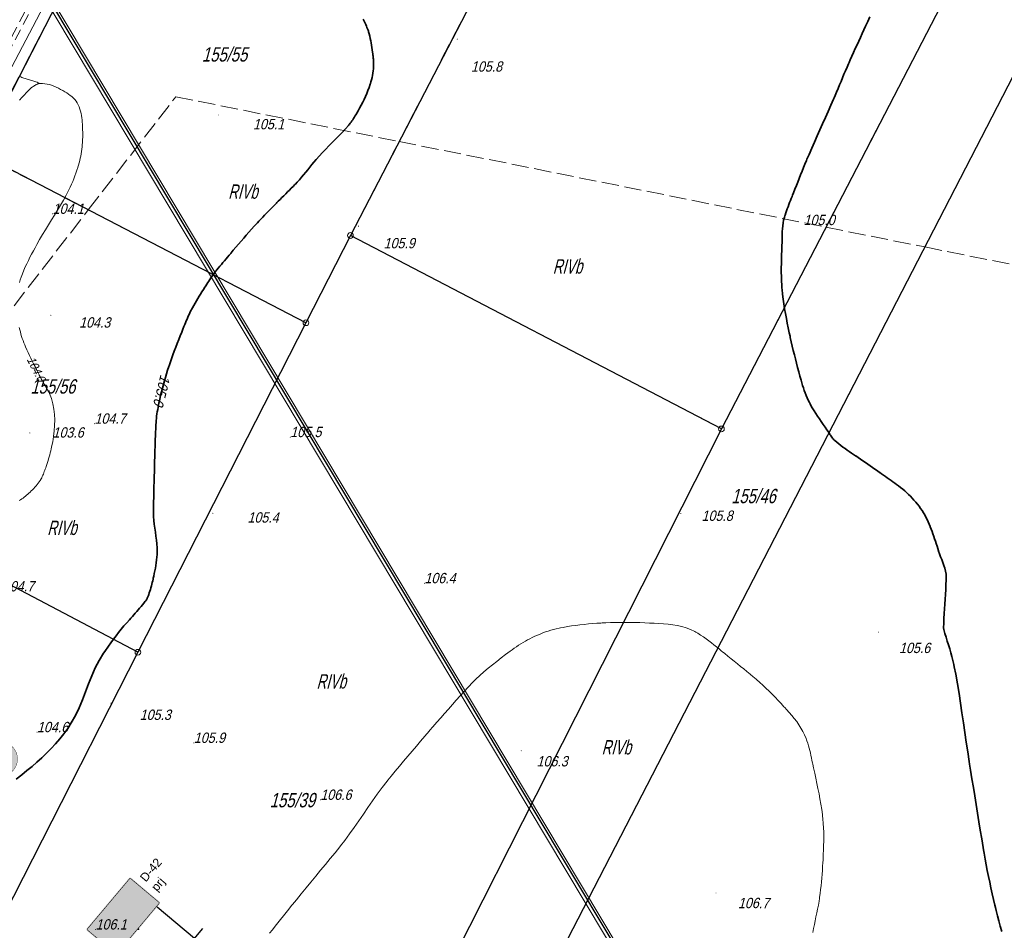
# Model space of a CAD drawing. Extents: x 6530721 to 6531385, y 5978377 to 5979143.
# Tile 137 of 146: x 6531111 to 6531196, y 5978636 to 5978715. Entities that reach past the tile are written whole.
import ezdxf
from ezdxf.enums import TextEntityAlignment as Align

# ---------------------------------------------------------------- set-up
doc = ezdxf.new("R2010")
doc.units = 0
for name, pattern in [('AB_rokocin 2014-08-13 AC2004$0$1.0_0.5', [1.5, 1, -0.5]), ('AB_rokocin 2014-08-13 AC2004$0$1.5_0.5', [2, 1.5, -0.5]), ('AB_rokocin 2014-08-13 AC2004$0$l217_500', [2, 1.5, -0.5]), ('AB_rokocin 2014-08-13 AC2004$0$l219_500', [0])]:
    doc.linetypes.add(name, pattern=pattern)
for name, color, linetype, lineweight in [('AB-wymiarowa', 7, 'Continuous', 30), ('AB_rokocin 2014-08-13 AC2004$0$!arkusz4', 7, 'Continuous', 18), ('AB_rokocin 2014-08-13 AC2004$0$202-Punkt graniczny stabilizowany trwale', 7, 'Continuous', 18), ('AB_rokocin 2014-08-13 AC2004$0$209-Opis konturu klasyfikacyjnego', 7, 'Continuous', 18), ('AB_rokocin 2014-08-13 AC2004$0$211-Nr działki', 7, 'Continuous', 18), ('AB_rokocin 2014-08-13 AC2004$0$217-Granica konturu klasyfikcyjnego', 7, 'Continuous', 18), ('AB_rokocin 2014-08-13 AC2004$0$219-Linia granicy', 7, 'Continuous', 18), ('AB_rokocin 2014-08-13 AC2004$0$811-Warstwica ciągła linia', 7, 'Continuous', 18), ('AB_rokocin 2014-08-13 AC2004$0$811-Warstwica ciągła linia-Atr2', 7, 'Continuous', 18), ('AB_rokocin 2014-08-13 AC2004$0$814-Warstwica pogrubiona linia', 7, 'Continuous', 18), ('AB_rokocin 2014-08-13 AC2004$0$814-Warstwica pogrubiona linia-Atr2', 7, 'Continuous', 18), ('AB_rokocin 2014-08-13 AC2004$0$jezdnia (powierzchnia)', 7, 'Continuous', 18), ('AB_rokocin 2014-08-13 AC2004$0$przewód elektroenergetyczny (linia)-SEPOD', 7, 'Continuous', 18), ('AB_rokocin 2014-08-13 AC2004$0$przewód kanalizacyjny - projektowany (linia)-SK', 7, 'Continuous', 18), ('AB_rokocin 2014-08-13 AC2004$0$punkt wysokościowy naturalny', 7, 'Continuous', 18), ('AB_rokocin 2014-08-13 AC2004$0$punkt wysokościowy naturalny-Atr2', 7, 'Continuous', 18)]:
    doc.layers.add(name, color=color, linetype=linetype, lineweight=lineweight)
for name, color, linetype in [('gaPionowe', 7, 'Continuous'), ('zzz.ga.oz_pion_def', 7, 'Continuous'), ('zzz.ga.oz_pion_wypelnienie', 7, 'Continuous'), ('zzz.gaVSDodTekst', 7, 'Continuous'), ('zzz.gaVSDomyslna', 7, 'Continuous'), ('zzz.gaVSNazwa', 7, 'Continuous'), ('zzz.gaVSStan', 7, 'Continuous'), ('zzz.gaVSWielkość', 7, 'Continuous')]:
    doc.layers.add(name, color=color, linetype=linetype)
doc.styles.add('AB_rokocin 2014-08-13 AC2004$0$Standard', font='txt')
doc.styles.add('GA4-ATR-TEXT', font='arial.ttf', dxfattribs={"width": 0.9})

# ---------------------------------------------------------------- blocks, each defined once
blk = doc.blocks.new('gaVScolumn3')
at = {"color": 0, "linetype": 'ByBlock', "lineweight": -2}
for p, q in [((-500, 0), (-500, 850)), ((500, 0), (500, 850)), ((-725, 0), (725, 0))]:
    blk.add_line(p, q, dxfattribs=at)
blk.add_point((0, 850), dxfattribs=at)
blk = doc.blocks.new('z.ga4.D-42_0')
at = {"layer": 'zzz.ga.oz_pion_def'}
blk.add_hatch(color=0, dxfattribs=at).paths.add_polyline_path([(600, 670, 0.414214), (570, 700), (-570, 700, 0.414214), (-600, 670), (-600, 30, 0.414214), (-570, 0), (570, 0, 0.414214), (600, 30)])
blk = doc.blocks.new('z.ga4.D-42_1')
at = {"layer": 'zzz.ga.oz_pion_def', "color": 0, "const_width": 10}
blk.add_lwpolyline([(585, 30, -0.414214), (570, 15), (-570, 15, -0.414214), (-585, 30), (-585, 670, -0.414214), (-570, 685), (570, 685, -0.414214), (585, 670)], format="xyb", close=True, dxfattribs=at)
blk = doc.blocks.new('z.ga4.D-42_2')
at = {"layer": 'zzz.ga.oz_pion_def'}
blk.add_hatch(color=0, dxfattribs=at).paths.add_polyline_path([(168, 128), (120, 176), (40, 176), (40, 192), (-40, 192), (-40, 176), (-120, 176), (-168, 128), (-168, 112), (-200, 112), (-200, 144), (-264, 400), (-328, 144), (-328, 112), (-360, 112), (-360, 160), (-440, 192), (-520, 160), (-520, 0), (520, 0), (520, 272), (456, 288), (392, 272), (392, 112), (360, 112), (360, 160), (280, 208), (200, 160), (200, 112), (168, 112)])
blk = doc.blocks.new('D-42-59125542975-vs')
at = {"layer": 'zzz.gaVSDomyslna', "color": 7, "lineweight": 0, "true_color": 0xffffff}
blk.add_blockref('z.ga4.D-42_0', (0, 0), dxfattribs=at)
at = {"layer": 'zzz.gaVSDomyslna', "color": 18, "lineweight": 0, "true_color": 0x000000}
for name, p in [('z.ga4.D-42_1', (0, 0)), ('z.ga4.D-42_2', (0, 80))]:
    blk.add_blockref(name, p, dxfattribs=at)
at = {"layer": 'zzz.gaVSDodTekst', "style": 'GA4-ATR-TEXT', "flags": 1}
blk.add_attdef('AddText', (0, 0), '', height=1, dxfattribs=at)
at = {"layer": 'zzz.gaVSDomyslna', "style": 'GA4-ATR-TEXT', "flags": 1}
for tag in ['Position', 'Height', 'Width', 'Route']:
    blk.add_attdef(tag, (0, 0), '', height=1, dxfattribs=at)
at = {"layer": 'zzz.gaVSNazwa', "style": 'GA4-ATR-TEXT'}
blk.add_attdef('Name', (700, 425), '', height=150, dxfattribs=at)
at = {"layer": 'zzz.gaVSStan', "style": 'GA4-ATR-TEXT'}
blk.add_attdef('State', (700, 170), '', height=150, dxfattribs=at)
at = {"layer": 'zzz.gaVSWielkość', "style": 'GA4-ATR-TEXT', "flags": 1}
blk.add_attdef('Size', (0, 0), '', height=1, dxfattribs=at)
blk = doc.blocks.new('z.ga4.C_wyp_0')
at = {"layer": 'zzz.ga.oz_pion_wypelnienie'}
blk.add_hatch(color=0, dxfattribs=at).paths.add_polyline_path([(-400, 400, 1), (400, 400, 1)])
blk = doc.blocks.new('z.ga4.C_wyp_1')
at = {"layer": 'zzz.ga.oz_pion_def', "color": 0, "const_width": 8}
blk.add_lwpolyline([(0, 796, 1), (0, 4, 1), (0, 796, 1.174739)], format="xyb", dxfattribs=at)
blk = doc.blocks.new('z.ga4.C-13_1')
at = {"layer": 'zzz.ga.oz_pion_def'}
h = blk.add_hatch(color=0, dxfattribs=at)
h.paths.add_polyline_path([(69, 120), (80, 120, 3.319279), (150, 245), (102, 324), (113, 360), (160, 360), (160, 400), (39, 400, 0.843718), (36, 381), (93, 362), (86, 340), (-139, 340), (-124, 391, -0.334944), (-113, 400), (-80, 400), (-80, 420), (-113, 420, 0.333495), (-143, 397), (-184, 257, 25.961481), (-164, 252), (-157, 278), (-6, 148, 1.108236)])
h.paths.add_polyline_path([(69, 140, 0.191903), (51, 164), (94, 299), (133, 235, 0.219028), (80, 140)], flags=16)
h.paths.add_polyline_path([(32, 170, 0.167013), (7, 163), (-151, 299), (-145, 320), (80, 320)], flags=16)
h.paths.add_polyline_path([(100, 120), (193, 120, 1.763174), (209, 150), (161, 228, -3.23686)], flags=16)
h.paths.add_polyline_path([(100, 140, -0.211684), (144, 218), (192, 140)], flags=16)
h.paths.add_polyline_path([(-189, 238), (-215, 149, 3.732051), (-196, 144), (-170, 232, -21.954451)], flags=16)
blk = doc.blocks.new('z.ga4.C-16_1')
at = {"layer": 'zzz.ga.oz_pion_def'}
h = blk.add_hatch(color=0, dxfattribs=at)
h.paths.add_polyline_path([(-101, 518, 1), (-34, 518, 1)])
h.paths.add_polyline_path([(174, 298, 1), (231, 298, 1)], flags=17)
h.paths.add_polyline_path([(-25, 384), (68, 243), (77, 250), (118, 226), (149, 236), (122, 130), (133, 128), (103, 7), (130, 4), (169, 120), (219, 32), (233, 30), (246, 59), (233, 61), (203, 138), (219, 203), (248, 147), (271, 155), (217, 263), (169, 271), (120, 249), (86, 268), (-10, 438), (-56, 475), (-87, 477), (-158, 446), (-180, 360), (-196, 228), (-180, 227), (-155, 326), (-161, 237), (-155, 237), (-176, 0), (-137, 0), (-98, 223), (-42, 34), (-6, 34), (11, 72), (-9, 81), (-42, 287)])
blk = doc.blocks.new('C-13_16-59125812589-vs')
at = {"layer": 'zzz.gaVSDomyslna', "color": 7, "true_color": 0xffffff, "const_width": 24}
blk.add_lwpolyline([(-297, 297), (297, 297)], dxfattribs=at)
at = {"layer": 'zzz.gaVSDomyslna', "color": 180, "lineweight": 0, "xscale": 0.75, "yscale": 0.75}
blk.add_blockref('z.ga4.C_wyp_0', (0, 0), dxfattribs=at)
at = {"layer": 'zzz.gaVSDomyslna', "color": 7, "lineweight": 0, "true_color": 0xffffff}
for name, p, xscale, yscale in [('z.ga4.C_wyp_1', (0, 0), 0.75, 0.75), ('z.ga4.C-16_1', (0, 330), 0.4349999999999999, 0.4349999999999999), ('z.ga4.C-13_1', (0, 69), 0.45, 0.45)]:
    blk.add_blockref(name, p, dxfattribs=dict(at, xscale=xscale, yscale=yscale))
at = {"layer": 'zzz.gaVSDodTekst', "style": 'GA4-ATR-TEXT', "flags": 1}
blk.add_attdef('AddText', (0, 0), '', height=1, dxfattribs=at)
at = {"layer": 'zzz.gaVSDomyslna', "style": 'GA4-ATR-TEXT', "flags": 1}
for tag in ['Position', 'Height', 'Width', 'Route']:
    blk.add_attdef(tag, (0, 0), '', height=1, dxfattribs=at)
at = {"layer": 'zzz.gaVSNazwa', "style": 'GA4-ATR-TEXT'}
blk.add_attdef('Name', (400, 375), '', height=150, dxfattribs=at)
at = {"layer": 'zzz.gaVSStan', "style": 'GA4-ATR-TEXT'}
blk.add_attdef('State', (400, 120), '', height=150, dxfattribs=at)
at = {"layer": 'zzz.gaVSWielkość', "style": 'GA4-ATR-TEXT', "flags": 1}
blk.add_attdef('Size', (0, 0), '', height=1, dxfattribs=at)
blk = doc.blocks.new('AB_rokocin 2014-08-13 AC2004$0$PW01')
at = {"linetype": 'Continuous', "lineweight": 13}
h = blk.add_hatch(color=0, dxfattribs=at)
edge = h.paths.add_edge_path()
edge.add_arc((0, 0), 0.045, 0, 360)
blk = doc.blocks.new('AB_rokocin 2014-08-13 AC2004$0$202')
at = {"color": 0, "linetype": 'Continuous', "lineweight": 0}
blk.add_circle((0, 0), 0.25, dxfattribs=at)
blk = doc.blocks.new('AB_rokocin 2014-08-13 AC2004')
at = {"layer": 'AB_rokocin 2014-08-13 AC2004$0$!arkusz4', "color": 7, "linetype": 'Continuous', "lineweight": 0}
blk.add_lwpolyline([(6531015.946, 5978502.881), (6530759.65, 5978931.7), (6530925.765, 5979030.983), (6531182.061, 5978602.165)], close=True, dxfattribs=at)
blk.add_lwpolyline([(6530759.65, 5978931.7), (6530925.765, 5979030.983), (6531182.061, 5978602.165), (6531016.032, 5978503.224), (6530759.65, 5978931.7)], dxfattribs=at)
blk.add_lwpolyline([(6530759.65, 5978931.7), (6530925.765, 5979030.983), (6531182.061, 5978602.165), (6531016.032, 5978503.224), (6530759.65, 5978931.7)], dxfattribs=at)
at = {"layer": 'AB_rokocin 2014-08-13 AC2004$0$!arkusz4', "color": 7, "linetype": 'Continuous', "lineweight": 30}
blk.add_lwpolyline([(6531016.032, 5978503.224), (6530759.993, 5978931.613), (6530925.679, 5979030.64), (6531181.745, 5978602.254)], close=True, dxfattribs=at)
at = {"layer": 'AB_rokocin 2014-08-13 AC2004$0$!arkusz4', "color": 7, "linetype": 'Continuous', "lineweight": 18}
blk.add_lwpolyline([(6531016.118, 5978503.567), (6530760.336, 5978931.527), (6530925.593, 5979030.297), (6531181.375, 5978602.338)], close=True, dxfattribs=at)
at = {"layer": 'AB_rokocin 2014-08-13 AC2004$0$217-Granica konturu klasyfikcyjnego', "color": 3, "linetype": 'AB_rokocin 2014-08-13 AC2004$0$l217_500', "lineweight": 18, "flags": 128}
for points in [[(6531180.9, 5978697), (6531209.115, 5978751.44)], [(6531189.5, 5978695.28), (6531211.37, 5978737.67)], [(6531107.21, 5978703.41), (6531121.94, 5978732.05)], [(6531107.21, 5978703.41), (6531121.94, 5978732.05)], [(6531143.74, 5978704.46), (6531150.39, 5978717.3)], [(6531116.69, 5978698.51), (6531124.31, 5978708.36)], [(6531124.31, 5978708.36), (6531143.74, 5978704.46)], [(6531139.51, 5978696.28), (6531143.74, 5978704.46)], [(6531143.74, 5978704.46), (6531180.9, 5978697)], [(6531107.21, 5978703.41), (6531116.69, 5978698.51)], [(6531096.78, 5978672.76), (6531116.69, 5978698.51)], [(6531116.69, 5978698.51), (6531135.64, 5978688.68)], [(6531171.8, 5978679.44), (6531180.9, 5978697)], [(6531180.9, 5978697), (6531189.5, 5978695.28)], [(6531135.64, 5978688.68), (6531139.51, 5978696.28)], [(6531135.64, 5978688.68), (6531139.51, 5978696.28)], [(6531139.51, 5978696.28), (6531171.8, 5978679.44)], [(6531139.51, 5978696.28), (6531171.8, 5978679.44)], [(6531138.54, 5978596.5), (6531189.5, 5978695.28)], [(6531189.5, 5978695.28), (6531216.26, 5978689.9)], [(6531121.01, 5978659.99), (6531135.64, 5978688.68)], [(6531121.01, 5978659.99), (6531135.64, 5978688.68)], [(6531132.55, 5978601.89), (6531171.8, 5978679.44)], [(6531132.55, 5978601.89), (6531171.8, 5978679.44)], [(6531096.78, 5978672.76), (6531121.01, 5978659.99)], [(6531104.33, 5978627.25), (6531121.01, 5978659.99)], [(6531104.33, 5978627.25), (6531121.01, 5978659.99)]]:
    blk.add_lwpolyline(points, dxfattribs=at)
at = {"layer": 'AB_rokocin 2014-08-13 AC2004$0$219-Linia granicy', "color": 92, "linetype": 'AB_rokocin 2014-08-13 AC2004$0$l219_500', "lineweight": 30, "flags": 128}
for points in [[(6531209.115, 5978751.44), (6531171.8, 5978679.44)], [(6531214.758, 5978744.236), (6531138.54, 5978596.5)], [(6531121.94, 5978732.05), (6531107.21, 5978703.41)], [(6531121.94, 5978732.05), (6531107.21, 5978703.41)], [(6531150.39, 5978717.3), (6531139.51, 5978696.28)], [(6531135.64, 5978688.68), (6531107.21, 5978703.41)], [(6531139.51, 5978696.28), (6531135.64, 5978688.68)], [(6531139.51, 5978696.28), (6531135.64, 5978688.68)], [(6531171.8, 5978679.44), (6531139.51, 5978696.28)], [(6531171.8, 5978679.44), (6531139.51, 5978696.28)], [(6531135.64, 5978688.68), (6531121.01, 5978659.99)], [(6531135.64, 5978688.68), (6531121.01, 5978659.99)], [(6531171.8, 5978679.44), (6531132.55, 5978601.89)], [(6531171.8, 5978679.44), (6531132.55, 5978601.89)], [(6531121.01, 5978659.99), (6531092.58, 5978674.97)], [(6531121.01, 5978659.99), (6531104.33, 5978627.25)], [(6531121.01, 5978659.99), (6531104.33, 5978627.25)]]:
    blk.add_lwpolyline(points, dxfattribs=at)
at = {"layer": 'AB_rokocin 2014-08-13 AC2004$0$811-Warstwica ciągła linia', "color": 32, "linetype": 'Continuous', "lineweight": 13, "flags": 128}
for points in [[(6531112.52, 5978709.52), (6531112.425, 5978709.551), (6531112.33, 5978709.582), (6531112.235, 5978709.613), (6531112.14, 5978709.644), (6531112.045, 5978709.675), (6531111.95, 5978709.706), (6531111.855, 5978709.737), (6531111.76, 5978709.768), (6531111.665, 5978709.799), (6531111.57, 5978709.83), (6531111.475, 5978709.861), (6531111.38, 5978709.892), (6531111.285, 5978709.923), (6531111.19, 5978709.954), (6531111.095, 5978709.985), (6531111, 5978710.016), (6531110.905, 5978710.047), (6531110.81, 5978710.078), (6531110.715, 5978710.109)], [(6531110.691, 5978673.197), (6531110.804, 5978673.266), (6531110.913, 5978673.339), (6531111.02, 5978673.416), (6531111.124, 5978673.496), (6531111.226, 5978673.579), (6531111.327, 5978673.665), (6531111.427, 5978673.753), (6531111.526, 5978673.843), (6531111.62, 5978673.93), (6531111.624, 5978673.934), (6531111.735, 5978674.039), (6531111.844, 5978674.144), (6531111.95, 5978674.251), (6531112.053, 5978674.36), (6531112.153, 5978674.472), (6531112.249, 5978674.586), (6531112.34, 5978674.704), (6531112.426, 5978674.826), (6531112.507, 5978674.953), (6531112.58, 5978675.08), (6531112.583, 5978675.085), (6531112.637, 5978675.19), (6531112.688, 5978675.296), (6531112.736, 5978675.402), (6531112.782, 5978675.509), (6531112.825, 5978675.617), (6531112.866, 5978675.725), (6531112.906, 5978675.834), (6531112.945, 5978675.944), (6531112.984, 5978676.054), (6531113.02, 5978676.16), (6531113.022, 5978676.165), (6531113.079, 5978676.334), (6531113.134, 5978676.503), (6531113.187, 5978676.673), (6531113.238, 5978676.842), (6531113.288, 5978677.012), (6531113.335, 5978677.182), (6531113.379, 5978677.353), (6531113.422, 5978677.523), (6531113.463, 5978677.694), (6531113.5, 5978677.86), (6531113.501, 5978677.866), (6531113.593, 5978678.323), (6531113.67, 5978678.79), (6531113.729, 5978679.263), (6531113.765, 5978679.74), (6531113.775, 5978680.218), (6531113.756, 5978680.693), (6531113.703, 5978681.163), (6531113.613, 5978681.626), (6531113.482, 5978682.077), (6531113.31, 5978682.51), (6531113.308, 5978682.515), (6531113.226, 5978682.684), (6531113.141, 5978682.849), (6531113.052, 5978683.012), (6531112.96, 5978683.173), (6531112.867, 5978683.332), (6531112.774, 5978683.491), (6531112.681, 5978683.65), (6531112.59, 5978683.81), (6531112.502, 5978683.971), (6531112.42, 5978684.13), (6531112.417, 5978684.135), (6531112.297, 5978684.377), (6531112.176, 5978684.619), (6531112.055, 5978684.861), (6531111.935, 5978685.103), (6531111.816, 5978685.346), (6531111.698, 5978685.59), (6531111.581, 5978685.834), (6531111.465, 5978686.08), (6531111.35, 5978686.327), (6531111.24, 5978686.57), (6531111.238, 5978686.575), (6531111.159, 5978686.757), (6531111.085, 5978686.94), (6531111.016, 5978687.124), (6531110.952, 5978687.31), (6531110.892, 5978687.497), (6531110.836, 5978687.686), (6531110.784, 5978687.876), (6531110.736, 5978688.068), (6531110.691, 5978688.261)], [(6531110.714, 5978692.18), (6531110.776, 5978692.413), (6531110.85, 5978692.64), (6531110.852, 5978692.646), (6531110.965, 5978692.95), (6531111.085, 5978693.247), (6531111.21, 5978693.537), (6531111.341, 5978693.823), (6531111.478, 5978694.105), (6531111.618, 5978694.383), (6531111.762, 5978694.66), (6531111.91, 5978694.935), (6531112.06, 5978695.209), (6531112.21, 5978695.48), (6531112.213, 5978695.485), (6531112.461, 5978695.922), (6531112.716, 5978696.354), (6531112.975, 5978696.783), (6531113.237, 5978697.209), (6531113.5, 5978697.635), (6531113.763, 5978698.061), (6531114.023, 5978698.489), (6531114.279, 5978698.919), (6531114.53, 5978699.354), (6531114.77, 5978699.79), (6531114.773, 5978699.795), (6531114.895, 5978700.028), (6531115.013, 5978700.263), (6531115.126, 5978700.499), (6531115.234, 5978700.738), (6531115.338, 5978700.978), (6531115.437, 5978701.22), (6531115.532, 5978701.465), (6531115.623, 5978701.713), (6531115.709, 5978701.963), (6531115.79, 5978702.21), (6531115.792, 5978702.215), (6531115.85, 5978702.41), (6531115.903, 5978702.605), (6531115.951, 5978702.801), (6531115.994, 5978702.997), (6531116.032, 5978703.194), (6531116.067, 5978703.391), (6531116.097, 5978703.589), (6531116.125, 5978703.787), (6531116.149, 5978703.986), (6531116.17, 5978704.18), (6531116.171, 5978704.186), (6531116.185, 5978704.343), (6531116.195, 5978704.501), (6531116.202, 5978704.659), (6531116.206, 5978704.817), (6531116.208, 5978704.975), (6531116.207, 5978705.133), (6531116.205, 5978705.292), (6531116.201, 5978705.45), (6531116.196, 5978705.608), (6531116.19, 5978705.76), (6531116.19, 5978705.766), (6531116.181, 5978705.958), (6531116.17, 5978706.149), (6531116.154, 5978706.339), (6531116.132, 5978706.529), (6531116.104, 5978706.718), (6531116.067, 5978706.907), (6531116.022, 5978707.095), (6531115.966, 5978707.282), (6531115.898, 5978707.469), (6531115.82, 5978707.65), (6531115.817, 5978707.655), (6531115.729, 5978707.823), (6531115.629, 5978707.976), (6531115.517, 5978708.117), (6531115.395, 5978708.247), (6531115.264, 5978708.368), (6531115.123, 5978708.481), (6531114.974, 5978708.588), (6531114.818, 5978708.692), (6531114.654, 5978708.793), (6531114.49, 5978708.89), (6531114.485, 5978708.893), (6531114.288, 5978709.003), (6531114.092, 5978709.105), (6531113.895, 5978709.198), (6531113.699, 5978709.281), (6531113.502, 5978709.352), (6531113.305, 5978709.412), (6531113.108, 5978709.46), (6531112.91, 5978709.494), (6531112.713, 5978709.515), (6531112.52, 5978709.52), (6531112.515, 5978709.52), (6531112.48, 5978709.518), (6531112.445, 5978709.515), (6531112.41, 5978709.509), (6531112.374, 5978709.501), (6531112.339, 5978709.492), (6531112.304, 5978709.48), (6531112.269, 5978709.467), (6531112.234, 5978709.452), (6531112.199, 5978709.435), (6531112.17, 5978709.42), (6531112.165, 5978709.417), (6531112.09, 5978709.375), (6531112.018, 5978709.332), (6531111.949, 5978709.288), (6531111.882, 5978709.244), (6531111.818, 5978709.197), (6531111.755, 5978709.149), (6531111.694, 5978709.1), (6531111.634, 5978709.048), (6531111.575, 5978708.993), (6531111.52, 5978708.94), (6531111.516, 5978708.936), (6531111.304, 5978708.722), (6531111.099, 5978708.507), (6531110.9, 5978708.289), (6531110.706, 5978708.069)], [(6531179.754, 5978635.6), (6531179.818, 5978635.94), (6531179.886, 5978636.279), (6531179.957, 5978636.618), (6531180.029, 5978636.956), (6531180.1, 5978637.295), (6531180.17, 5978637.634), (6531180.235, 5978637.974), (6531180.294, 5978638.315), (6531180.33, 5978638.55), (6531180.346, 5978638.658), (6531180.391, 5978638.992), (6531180.431, 5978639.327), (6531180.468, 5978639.661), (6531180.502, 5978639.996), (6531180.532, 5978640.331), (6531180.559, 5978640.667), (6531180.584, 5978641.002), (6531180.606, 5978641.338), (6531180.627, 5978641.673), (6531180.64, 5978641.9), (6531180.646, 5978642.009), (6531180.666, 5978642.393), (6531180.682, 5978642.779), (6531180.695, 5978643.164), (6531180.703, 5978643.549), (6531180.704, 5978643.935), (6531180.699, 5978644.321), (6531180.685, 5978644.706), (6531180.663, 5978645.091), (6531180.63, 5978645.475), (6531180.6, 5978645.75), (6531180.587, 5978645.859), (6531180.525, 5978646.314), (6531180.454, 5978646.768), (6531180.377, 5978647.22), (6531180.293, 5978647.67), (6531180.204, 5978648.12), (6531180.111, 5978648.57), (6531180.016, 5978649.019), (6531179.92, 5978649.468), (6531179.823, 5978649.917), (6531179.75, 5978650.26), (6531179.727, 5978650.367), (6531179.682, 5978650.581), (6531179.636, 5978650.795), (6531179.59, 5978651.008), (6531179.541, 5978651.221), (6531179.49, 5978651.433), (6531179.435, 5978651.644), (6531179.377, 5978651.855), (6531179.314, 5978652.065), (6531179.246, 5978652.275), (6531179.21, 5978652.38), (6531179.172, 5978652.484), (6531179.042, 5978652.797), (6531178.892, 5978653.099), (6531178.725, 5978653.392), (6531178.544, 5978653.677), (6531178.349, 5978653.954), (6531178.143, 5978654.224), (6531177.927, 5978654.487), (6531177.704, 5978654.746), (6531177.476, 5978655), (6531177.32, 5978655.17), (6531177.245, 5978655.251), (6531176.987, 5978655.527), (6531176.729, 5978655.8), (6531176.469, 5978656.07), (6531176.208, 5978656.337), (6531175.944, 5978656.601), (6531175.677, 5978656.861), (6531175.406, 5978657.117), (6531175.131, 5978657.369), (6531174.851, 5978657.617), (6531174.65, 5978657.79), (6531174.566, 5978657.861), (6531174.294, 5978658.089), (6531174.021, 5978658.315), (6531173.748, 5978658.541), (6531173.473, 5978658.765), (6531173.198, 5978658.988), (6531172.922, 5978659.211), (6531172.646, 5978659.433), (6531172.369, 5978659.655), (6531172.092, 5978659.876), (6531171.9, 5978660.03), (6531171.815, 5978660.098), (6531171.592, 5978660.278), (6531171.37, 5978660.458), (6531171.148, 5978660.636), (6531170.926, 5978660.812), (6531170.7, 5978660.986), (6531170.47, 5978661.156), (6531170.235, 5978661.323), (6531169.992, 5978661.486), (6531169.741, 5978661.644), (6531169.58, 5978661.74), (6531169.48, 5978661.796), (6531169.109, 5978661.977), (6531168.73, 5978662.123), (6531168.344, 5978662.238), (6531167.952, 5978662.326), (6531167.556, 5978662.391), (6531167.157, 5978662.439), (6531166.755, 5978662.473), (6531166.353, 5978662.497), (6531165.951, 5978662.517), (6531165.66, 5978662.53), (6531165.551, 5978662.535), (6531165.127, 5978662.553), (6531164.703, 5978662.568), (6531164.279, 5978662.58), (6531163.854, 5978662.587), (6531163.43, 5978662.591), (6531163.006, 5978662.59), (6531162.582, 5978662.584), (6531162.158, 5978662.573), (6531161.734, 5978662.556), (6531161.42, 5978662.54), (6531161.311, 5978662.534), (6531160.946, 5978662.51), (6531160.581, 5978662.483), (6531160.216, 5978662.452), (6531159.852, 5978662.416), (6531159.488, 5978662.375), (6531159.124, 5978662.33), (6531158.761, 5978662.278), (6531158.398, 5978662.221), (6531158.035, 5978662.158), (6531157.78, 5978662.11), (6531157.672, 5978662.088), (6531157.43, 5978662.034), (6531157.191, 5978661.974), (6531156.953, 5978661.907), (6531156.718, 5978661.835), (6531156.485, 5978661.756), (6531156.253, 5978661.67), (6531156.023, 5978661.579), (6531155.794, 5978661.483), (6531155.567, 5978661.38), (6531155.44, 5978661.32), (6531155.34, 5978661.272), (6531155.135, 5978661.168), (6531154.932, 5978661.061), (6531154.733, 5978660.951), (6531154.536, 5978660.837), (6531154.342, 5978660.72), (6531154.15, 5978660.599), (6531153.96, 5978660.474), (6531153.773, 5978660.344), (6531153.586, 5978660.211), (6531153.49, 5978660.14), (6531153.402, 5978660.074), (6531153.014, 5978659.784), (6531152.629, 5978659.492), (6531152.247, 5978659.198), (6531151.87, 5978658.899), (6531151.498, 5978658.595), (6531151.133, 5978658.284), (6531150.775, 5978657.966), (6531150.426, 5978657.638), (6531150.086, 5978657.3), (6531149.83, 5978657.03), (6531149.756, 5978656.95), (6531149.409, 5978656.572), (6531149.064, 5978656.192), (6531148.721, 5978655.812), (6531148.379, 5978655.43), (6531148.04, 5978655.048), (6531147.701, 5978654.664), (6531147.364, 5978654.279), (6531147.028, 5978653.893), (6531146.693, 5978653.506), (6531146.43, 5978653.2), (6531146.359, 5978653.117), (6531145.988, 5978652.685), (6531145.616, 5978652.254), (6531145.246, 5978651.822), (6531144.876, 5978651.389), (6531144.507, 5978650.956), (6531144.14, 5978650.521), (6531143.774, 5978650.085), (6531143.411, 5978649.647), (6531143.05, 5978649.207), (6531142.76, 5978648.85), (6531142.692, 5978648.765), (6531142.261, 5978648.209), (6531141.844, 5978647.642), (6531141.438, 5978647.067), (6531141.038, 5978646.488), (6531140.642, 5978645.905), (6531140.245, 5978645.324), (6531139.845, 5978644.745), (6531139.436, 5978644.172), (6531139.016, 5978643.608), (6531138.65, 5978643.14), (6531138.582, 5978643.055), (6531138.166, 5978642.541), (6531137.748, 5978642.028), (6531137.328, 5978641.516), (6531136.908, 5978641.005), (6531136.487, 5978640.495), (6531136.066, 5978639.984), (6531135.645, 5978639.474), (6531135.226, 5978638.962), (6531134.808, 5978638.449), (6531134.46, 5978638.02), (6531134.391, 5978637.935), (6531134.151, 5978637.636), (6531133.911, 5978637.337), (6531133.671, 5978637.038), (6531133.432, 5978636.738), (6531133.193, 5978636.439), (6531132.954, 5978636.138), (6531132.716, 5978635.838), (6531132.478, 5978635.537)]]:
    blk.add_lwpolyline(points, dxfattribs=at)
at = {"layer": 'AB_rokocin 2014-08-13 AC2004$0$814-Warstwica pogrubiona linia', "color": 32, "linetype": 'Continuous', "lineweight": 35, "flags": 128}
for points in [[(6531184.724, 5978715.31), (6531184.538, 5978714.909), (6531184.4, 5978714.61), (6531184.353, 5978714.508), (6531184.203, 5978714.182), (6531184.053, 5978713.855), (6531183.903, 5978713.529), (6531183.753, 5978713.202), (6531183.603, 5978712.876), (6531183.454, 5978712.549), (6531183.305, 5978712.222), (6531183.157, 5978711.894), (6531183.011, 5978711.566), (6531182.91, 5978711.34), (6531182.865, 5978711.238), (6531182.731, 5978710.93), (6531182.598, 5978710.622), (6531182.467, 5978710.313), (6531182.338, 5978710.003), (6531182.208, 5978709.693), (6531182.079, 5978709.384), (6531181.95, 5978709.074), (6531181.819, 5978708.765), (6531181.688, 5978708.456), (6531181.6, 5978708.25), (6531181.556, 5978708.147), (6531181.322, 5978707.612), (6531181.086, 5978707.078), (6531180.848, 5978706.545), (6531180.609, 5978706.013), (6531180.369, 5978705.48), (6531180.13, 5978704.948), (6531179.893, 5978704.414), (6531179.658, 5978703.88), (6531179.425, 5978703.344), (6531179.24, 5978702.91), (6531179.197, 5978702.807), (6531179.067, 5978702.496), (6531178.94, 5978702.184), (6531178.814, 5978701.871), (6531178.689, 5978701.558), (6531178.565, 5978701.245), (6531178.442, 5978700.931), (6531178.319, 5978700.617), (6531178.196, 5978700.303), (6531178.073, 5978699.99), (6531177.99, 5978699.78), (6531177.949, 5978699.676), (6531177.878, 5978699.498), (6531177.806, 5978699.32), (6531177.736, 5978699.143), (6531177.666, 5978698.965), (6531177.597, 5978698.786), (6531177.529, 5978698.606), (6531177.462, 5978698.426), (6531177.398, 5978698.243), (6531177.335, 5978698.058), (6531177.31, 5978697.98), (6531177.277, 5978697.871), (6531177.214, 5978697.623), (6531177.168, 5978697.374), (6531177.134, 5978697.122), (6531177.111, 5978696.87), (6531177.097, 5978696.617), (6531177.089, 5978696.363), (6531177.084, 5978696.109), (6531177.08, 5978695.855), (6531177.074, 5978695.601), (6531177.07, 5978695.46), (6531177.066, 5978695.348), (6531177.051, 5978694.971), (6531177.037, 5978694.594), (6531177.025, 5978694.217), (6531177.015, 5978693.839), (6531177.009, 5978693.462), (6531177.008, 5978693.085), (6531177.014, 5978692.708), (6531177.027, 5978692.331), (6531177.049, 5978691.955), (6531177.07, 5978691.69), (6531177.08, 5978691.579), (6531177.125, 5978691.157), (6531177.177, 5978690.737), (6531177.236, 5978690.317), (6531177.302, 5978689.899), (6531177.374, 5978689.482), (6531177.45, 5978689.065), (6531177.531, 5978688.648), (6531177.616, 5978688.232), (6531177.704, 5978687.816), (6531177.77, 5978687.51), (6531177.794, 5978687.4), (6531177.878, 5978687.024), (6531177.965, 5978686.649), (6531178.054, 5978686.275), (6531178.145, 5978685.901), (6531178.239, 5978685.529), (6531178.335, 5978685.157), (6531178.433, 5978684.786), (6531178.533, 5978684.414), (6531178.636, 5978684.043), (6531178.71, 5978683.78), (6531178.741, 5978683.672), (6531178.804, 5978683.45), (6531178.87, 5978683.229), (6531178.938, 5978683.008), (6531179.009, 5978682.789), (6531179.086, 5978682.572), (6531179.167, 5978682.356), (6531179.255, 5978682.143), (6531179.35, 5978681.933), (6531179.453, 5978681.725), (6531179.51, 5978681.62), (6531179.565, 5978681.521), (6531179.71, 5978681.272), (6531179.859, 5978681.026), (6531180.013, 5978680.784), (6531180.17, 5978680.544), (6531180.329, 5978680.307), (6531180.491, 5978680.071), (6531180.653, 5978679.836), (6531180.817, 5978679.6), (6531180.98, 5978679.364), (6531181.08, 5978679.22), (6531181.142, 5978679.127), (6531181.195, 5978679.045), (6531181.247, 5978678.963), (6531181.299, 5978678.881), (6531181.352, 5978678.801), (6531181.407, 5978678.721), (6531181.465, 5978678.644), (6531181.526, 5978678.569), (6531181.591, 5978678.497), (6531181.65, 5978678.44), (6531181.661, 5978678.43), (6531181.833, 5978678.277), (6531182.009, 5978678.131), (6531182.188, 5978677.991), (6531182.371, 5978677.855), (6531182.555, 5978677.723), (6531182.742, 5978677.593), (6531182.929, 5978677.465), (6531183.117, 5978677.338), (6531183.305, 5978677.21), (6531183.48, 5978677.09), (6531183.493, 5978677.081), (6531183.701, 5978676.936), (6531183.91, 5978676.791), (6531184.119, 5978676.646), (6531184.329, 5978676.501), (6531184.538, 5978676.357), (6531184.747, 5978676.212), (6531184.956, 5978676.067), (6531185.165, 5978675.922), (6531185.374, 5978675.777), (6531185.57, 5978675.64), (6531185.582, 5978675.631), (6531185.746, 5978675.517), (6531185.91, 5978675.402), (6531186.073, 5978675.286), (6531186.237, 5978675.171), (6531186.4, 5978675.055), (6531186.562, 5978674.938), (6531186.725, 5978674.822), (6531186.887, 5978674.705), (6531187.05, 5978674.588), (6531187.2, 5978674.48), (6531187.212, 5978674.471), (6531187.395, 5978674.334), (6531187.574, 5978674.193), (6531187.748, 5978674.047), (6531187.918, 5978673.896), (6531188.084, 5978673.74), (6531188.247, 5978673.579), (6531188.405, 5978673.413), (6531188.56, 5978673.243), (6531188.712, 5978673.068), (6531188.85, 5978672.9), (6531188.86, 5978672.888), (6531189.001, 5978672.706), (6531189.135, 5978672.521), (6531189.262, 5978672.333), (6531189.382, 5978672.141), (6531189.496, 5978671.947), (6531189.603, 5978671.749), (6531189.705, 5978671.548), (6531189.801, 5978671.343), (6531189.891, 5978671.136), (6531189.97, 5978670.94), (6531189.976, 5978670.926), (6531190.056, 5978670.716), (6531190.134, 5978670.505), (6531190.211, 5978670.294), (6531190.285, 5978670.083), (6531190.358, 5978669.872), (6531190.429, 5978669.66), (6531190.499, 5978669.448), (6531190.568, 5978669.234), (6531190.637, 5978669.02), (6531190.7, 5978668.82), (6531190.705, 5978668.805), (6531190.789, 5978668.555), (6531190.881, 5978668.306), (6531190.975, 5978668.057), (6531191.069, 5978667.808), (6531191.157, 5978667.558), (6531191.236, 5978667.307), (6531191.3, 5978667.054), (6531191.347, 5978666.8), (6531191.371, 5978666.544), (6531191.37, 5978666.3), (6531191.369, 5978666.285), (6531191.345, 5978665.866), (6531191.32, 5978665.447), (6531191.295, 5978665.028), (6531191.27, 5978664.609), (6531191.245, 5978664.19), (6531191.22, 5978663.771), (6531191.195, 5978663.352), (6531191.169, 5978662.933), (6531191.144, 5978662.514), (6531191.12, 5978662.11)], [(6531140.607, 5978715.107), (6531140.667, 5978714.989), (6531140.727, 5978714.871), (6531140.785, 5978714.753), (6531140.843, 5978714.635), (6531140.898, 5978714.515), (6531140.951, 5978714.395), (6531141.001, 5978714.272), (6531141.047, 5978714.148), (6531141.07, 5978714.08), (6531141.089, 5978714.021), (6531141.147, 5978713.826), (6531141.197, 5978713.63), (6531141.24, 5978713.434), (6531141.279, 5978713.236), (6531141.313, 5978713.038), (6531141.344, 5978712.839), (6531141.373, 5978712.639), (6531141.401, 5978712.439), (6531141.43, 5978712.239), (6531141.45, 5978712.1), (6531141.459, 5978712.039), (6531141.468, 5978711.973), (6531141.477, 5978711.907), (6531141.485, 5978711.841), (6531141.493, 5978711.775), (6531141.5, 5978711.709), (6531141.506, 5978711.643), (6531141.511, 5978711.577), (6531141.516, 5978711.511), (6531141.52, 5978711.445), (6531141.52, 5978711.44), (6531141.523, 5978711.379), (6531141.526, 5978711.185), (6531141.522, 5978710.992), (6531141.511, 5978710.799), (6531141.492, 5978710.605), (6531141.466, 5978710.412), (6531141.433, 5978710.219), (6531141.392, 5978710.027), (6531141.345, 5978709.834), (6531141.291, 5978709.642), (6531141.25, 5978709.51), (6531141.23, 5978709.45), (6531141.135, 5978709.174), (6531141.035, 5978708.905), (6531140.928, 5978708.641), (6531140.815, 5978708.381), (6531140.697, 5978708.125), (6531140.574, 5978707.873), (6531140.445, 5978707.622), (6531140.311, 5978707.373), (6531140.172, 5978707.125), (6531140.06, 5978706.93), (6531140.029, 5978706.876), (6531139.966, 5978706.77), (6531139.903, 5978706.663), (6531139.84, 5978706.558), (6531139.775, 5978706.454), (6531139.709, 5978706.351), (6531139.641, 5978706.25), (6531139.57, 5978706.15), (6531139.497, 5978706.052), (6531139.42, 5978705.957), (6531139.38, 5978705.91), (6531139.34, 5978705.863), (6531139.066, 5978705.556), (6531138.786, 5978705.254), (6531138.502, 5978704.957), (6531138.216, 5978704.663), (6531137.928, 5978704.371), (6531137.64, 5978704.079), (6531137.354, 5978703.786), (6531137.071, 5978703.49), (6531136.792, 5978703.19), (6531136.56, 5978702.93), (6531136.52, 5978702.884), (6531136.335, 5978702.668), (6531136.153, 5978702.449), (6531135.972, 5978702.229), (6531135.793, 5978702.008), (6531135.613, 5978701.787), (6531135.432, 5978701.567), (6531135.249, 5978701.349), (6531135.063, 5978701.134), (6531134.873, 5978700.922), (6531134.72, 5978700.76), (6531134.677, 5978700.716), (6531134.518, 5978700.552), (6531134.358, 5978700.389), (6531134.197, 5978700.228), (6531134.035, 5978700.066), (6531133.873, 5978699.905), (6531133.711, 5978699.744), (6531133.549, 5978699.583), (6531133.388, 5978699.421), (6531133.227, 5978699.259), (6531133.11, 5978699.14), (6531133.067, 5978699.096), (6531132.896, 5978698.921), (6531132.725, 5978698.746), (6531132.553, 5978698.572), (6531132.382, 5978698.397), (6531132.211, 5978698.222), (6531132.041, 5978698.046), (6531131.872, 5978697.869), (6531131.703, 5978697.692), (6531131.535, 5978697.514), (6531131.41, 5978697.38), (6531131.368, 5978697.335), (6531131.134, 5978697.079), (6531130.903, 5978696.821), (6531130.673, 5978696.562), (6531130.445, 5978696.301), (6531130.218, 5978696.039), (6531129.992, 5978695.776), (6531129.767, 5978695.513), (6531129.541, 5978695.25), (6531129.316, 5978694.986), (6531129.13, 5978694.77), (6531129.09, 5978694.723), (6531128.953, 5978694.564), (6531128.816, 5978694.405), (6531128.679, 5978694.245), (6531128.543, 5978694.085), (6531128.408, 5978693.925), (6531128.273, 5978693.764), (6531128.138, 5978693.602), (6531128.005, 5978693.44), (6531127.873, 5978693.276), (6531127.78, 5978693.16), (6531127.742, 5978693.112), (6531127.644, 5978692.983), (6531127.548, 5978692.852), (6531127.455, 5978692.719), (6531127.364, 5978692.586), (6531127.275, 5978692.451), (6531127.186, 5978692.315), (6531127.099, 5978692.178), (6531127.011, 5978692.042), (6531126.924, 5978691.905), (6531126.87, 5978691.82), (6531126.837, 5978691.768), (6531126.712, 5978691.573), (6531126.587, 5978691.377), (6531126.464, 5978691.181), (6531126.341, 5978690.984), (6531126.221, 5978690.786), (6531126.102, 5978690.587), (6531125.985, 5978690.387), (6531125.871, 5978690.185), (6531125.76, 5978689.981), (6531125.68, 5978689.83), (6531125.652, 5978689.775), (6531125.574, 5978689.621), (6531125.5, 5978689.466), (6531125.427, 5978689.311), (6531125.356, 5978689.154), (6531125.287, 5978688.997), (6531125.219, 5978688.839), (6531125.153, 5978688.681), (6531125.087, 5978688.522), (6531125.022, 5978688.362), (6531124.98, 5978688.26), (6531124.957, 5978688.203), (6531124.823, 5978687.872), (6531124.691, 5978687.54), (6531124.56, 5978687.208), (6531124.431, 5978686.875), (6531124.305, 5978686.542), (6531124.18, 5978686.208), (6531124.057, 5978685.873), (6531123.936, 5978685.537), (6531123.817, 5978685.2), (6531123.72, 5978684.92), (6531123.7, 5978684.862), (6531123.597, 5978684.55), (6531123.498, 5978684.238), (6531123.404, 5978683.924), (6531123.313, 5978683.61), (6531123.227, 5978683.295), (6531123.144, 5978682.978), (6531123.065, 5978682.66), (6531122.989, 5978682.341), (6531122.916, 5978682.021), (6531122.86, 5978681.76), (6531122.847, 5978681.7), (6531122.808, 5978681.508), (6531122.77, 5978681.316), (6531122.734, 5978681.123), (6531122.701, 5978680.931), (6531122.671, 5978680.738), (6531122.644, 5978680.545), (6531122.621, 5978680.352), (6531122.602, 5978680.158), (6531122.587, 5978679.963), (6531122.58, 5978679.83), (6531122.577, 5978679.769), (6531122.564, 5978679.456), (6531122.552, 5978679.143), (6531122.54, 5978678.83), (6531122.528, 5978678.517), (6531122.517, 5978678.204), (6531122.507, 5978677.891), (6531122.497, 5978677.578), (6531122.487, 5978677.265), (6531122.478, 5978676.952), (6531122.47, 5978676.7), (6531122.468, 5978676.639), (6531122.455, 5978676.191), (6531122.442, 5978675.743), (6531122.43, 5978675.295), (6531122.419, 5978674.847), (6531122.408, 5978674.399), (6531122.397, 5978673.95), (6531122.387, 5978673.502), (6531122.377, 5978673.054), (6531122.368, 5978672.607), (6531122.36, 5978672.22), (6531122.359, 5978672.159), (6531122.367, 5978671.816), (6531122.393, 5978671.473), (6531122.433, 5978671.131), (6531122.481, 5978670.789), (6531122.533, 5978670.447), (6531122.585, 5978670.105), (6531122.631, 5978669.764), (6531122.666, 5978669.422), (6531122.687, 5978669.081), (6531122.69, 5978668.8), (6531122.689, 5978668.739), (6531122.679, 5978668.501), (6531122.661, 5978668.263), (6531122.636, 5978668.026), (6531122.606, 5978667.789), (6531122.57, 5978667.552), (6531122.53, 5978667.315), (6531122.486, 5978667.079), (6531122.438, 5978666.842), (6531122.388, 5978666.606), (6531122.35, 5978666.43), (6531122.337, 5978666.369), (6531122.302, 5978666.216), (6531122.265, 5978666.064), (6531122.227, 5978665.913), (6531122.187, 5978665.763), (6531122.145, 5978665.613), (6531122.101, 5978665.464), (6531122.054, 5978665.316), (6531122.005, 5978665.168), (6531121.953, 5978665.02), (6531121.92, 5978664.93), (6531121.898, 5978664.872), (6531121.877, 5978664.819), (6531121.855, 5978664.766), (6531121.832, 5978664.714), (6531121.808, 5978664.663), (6531121.782, 5978664.613), (6531121.754, 5978664.564), (6531121.724, 5978664.516), (6531121.692, 5978664.47), (6531121.66, 5978664.43), (6531121.657, 5978664.426), (6531121.533, 5978664.277), (6531121.408, 5978664.128), (6531121.283, 5978663.98), (6531121.157, 5978663.833), (6531121.032, 5978663.685), (6531120.906, 5978663.538), (6531120.781, 5978663.391), (6531120.656, 5978663.243), (6531120.531, 5978663.095), (6531120.41, 5978662.95)], [(6531110.409, 5978648.941), (6531110.9, 5978649.32), (6531111.353, 5978649.683), (6531111.796, 5978650.051), (6531112.227, 5978650.426), (6531112.648, 5978650.81), (6531113.056, 5978651.203), (6531113.452, 5978651.607), (6531113.835, 5978652.024), (6531114.204, 5978652.454), (6531114.559, 5978652.899), (6531114.9, 5978653.36), (6531115.214, 5978653.84), (6531115.577, 5978654.492), (6531115.895, 5978655.167), (6531116.183, 5978655.857), (6531116.455, 5978656.555), (6531116.722, 5978657.254), (6531117, 5978657.947), (6531117.299, 5978658.626), (6531117.635, 5978659.285), (6531118.021, 5978659.916), (6531118.12, 5978660.06), (6531118.45, 5978660.524), (6531118.665, 5978660.824), (6531118.884, 5978661.122), (6531119.106, 5978661.417), (6531119.332, 5978661.709), (6531119.563, 5978661.997), (6531119.799, 5978662.28), (6531120.042, 5978662.558), (6531120.293, 5978662.828), (6531120.41, 5978662.95)], [(6531196.201, 5978635.688), (6531196.072, 5978636.143), (6531195.948, 5978636.598), (6531195.828, 5978637.055), (6531195.712, 5978637.513), (6531195.65, 5978637.77), (6531195.602, 5978637.973), (6531195.484, 5978638.472), (6531195.369, 5978638.972), (6531195.257, 5978639.473), (6531195.148, 5978639.974), (6531195.042, 5978640.476), (6531194.941, 5978640.978), (6531194.843, 5978641.481), (6531194.749, 5978641.985), (6531194.66, 5978642.49), (6531194.61, 5978642.79), (6531194.576, 5978642.995), (6531194.454, 5978643.742), (6531194.332, 5978644.489), (6531194.21, 5978645.236), (6531194.089, 5978645.983), (6531193.968, 5978646.73), (6531193.848, 5978647.477), (6531193.727, 5978648.224), (6531193.607, 5978648.971), (6531193.487, 5978649.718), (6531193.4, 5978650.26), (6531193.367, 5978650.466), (6531193.236, 5978651.313), (6531193.109, 5978652.161), (6531192.985, 5978653.009), (6531192.861, 5978653.857), (6531192.737, 5978654.705), (6531192.609, 5978655.553), (6531192.477, 5978656.4), (6531192.337, 5978657.246), (6531192.189, 5978658.091), (6531192.07, 5978658.73), (6531192.029, 5978658.934), (6531191.95, 5978659.276), (6531191.863, 5978659.616), (6531191.768, 5978659.954), (6531191.668, 5978660.291), (6531191.565, 5978660.627), (6531191.46, 5978660.962), (6531191.356, 5978661.298), (6531191.255, 5978661.635), (6531191.158, 5978661.972), (6531191.12, 5978662.11)]]:
    blk.add_lwpolyline(points, dxfattribs=at)
at = {"layer": 'AB_rokocin 2014-08-13 AC2004$0$jezdnia (powierzchnia)', "color": 252, "linetype": 'AB_rokocin 2014-08-13 AC2004$0$1.5_0.5', "lineweight": 18, "flags": 128}
blk.add_lwpolyline([(6531135.17, 5978762.45), (6531116.73, 5978726.3), (6531100.11, 5978694.72), (6531088.02, 5978670.96)], dxfattribs=at)
at = {"layer": 'AB_rokocin 2014-08-13 AC2004$0$przewód elektroenergetyczny (linia)-SEPOD', "color": 1, "linetype": 'Continuous', "lineweight": 18, "flags": 128}
blk.add_lwpolyline([(6531137.71, 5978789.05), (6531137.65, 5978788.58), (6531140.19, 5978787.25), (6531147.51, 5978782.89), (6531124.17, 5978737.93), (6531098.63, 5978689.29), (6531077.41, 5978650.33), (6531069.84, 5978641.41), (6531065.42, 5978647.56), (6531065.19, 5978647.34), (6531064.97, 5978647.18)], dxfattribs=at)
at = {"layer": 'AB_rokocin 2014-08-13 AC2004$0$przewód kanalizacyjny - projektowany (linia)-SK', "color": 32, "linetype": 'AB_rokocin 2014-08-13 AC2004$0$1.0_0.5', "lineweight": 18, "flags": 128}
blk.add_lwpolyline([(6531122, 5978735.42), (6531106.93, 5978706.88)], dxfattribs=at)
at = {"layer": 'AB_rokocin 2014-08-13 AC2004$0$202-Punkt graniczny stabilizowany trwale', "color": 7, "linetype": 'Continuous', "lineweight": 18}
for p in [(6531139.51, 5978696.28), (6531135.64, 5978688.68), (6531171.8, 5978679.44), (6531121.01, 5978659.99)]:
    blk.add_blockref('AB_rokocin 2014-08-13 AC2004$0$202', p, dxfattribs=at)
at = {"layer": 'AB_rokocin 2014-08-13 AC2004$0$punkt wysokościowy naturalny', "color": 7, "linetype": 'Continuous', "lineweight": 13}
for p in [(6531148.81, 5978713.37), (6531128.01, 5978706.77), (6531113.59, 5978698.16), (6531177.3, 5978697.93), (6531140.21, 5978697.09), (6531113.44, 5978689.33), (6531117.23, 5978679.89), (6531111.61, 5978679.09), (6531134.27, 5978678.72), (6531127.54, 5978672.09), (6531168.27, 5978672.08), (6531145.95, 5978666), (6531185.46, 5978661.75), (6531118.67, 5978655.56), (6531112.23, 5978653.03), (6531125.88, 5978652.1), (6531154.38, 5978651.42), (6531136.89, 5978647.14), (6531171.33, 5978639.03), (6531117.33, 5978635.85)]:
    blk.add_blockref('AB_rokocin 2014-08-13 AC2004$0$PW01', p, dxfattribs=at)
at = {"layer": 'AB_rokocin 2014-08-13 AC2004$0$209-Opis konturu klasyfikacyjnego', "color": 3, "linetype": 'Continuous', "lineweight": 20, "style": 'AB_rokocin 2014-08-13 AC2004$0$Standard', "oblique": 15, "width": 0.689}
for p in [(6531128.87, 5978699.47), (6531157.12, 5978692.96), (6531113.12, 5978670.2), (6531136.56, 5978656.83), (6531161.37, 5978651.09)]:
    blk.add_text('RIVb', height=1.25, dxfattribs=at).set_placement(p)
at = {"layer": 'AB_rokocin 2014-08-13 AC2004$0$211-Nr działki', "color": 92, "linetype": 'Continuous', "lineweight": 30, "style": 'AB_rokocin 2014-08-13 AC2004$0$Standard', "oblique": 15}
for s, width, p in [('155/55', 0.77, (6531126.58, 5978711.42)), ('155/56', 0.762, (6531111.66, 5978682.51)), ('155/46', 0.754, (6531172.66, 5978672.97)), ('155/39', 0.769, (6531132.48, 5978646.49))]:
    blk.add_text(s, height=1.25, dxfattribs=dict(at, width=width)).set_placement(p)
at = {"layer": 'AB_rokocin 2014-08-13 AC2004$0$811-Warstwica ciągła linia-Atr2', "color": 32, "linetype": 'ByBlock', "lineweight": 20, "style": 'AB_rokocin 2014-08-13 AC2004$0$Standard', "oblique": 15, "width": 0.907}
blk.add_text('104.0', height=0.75, rotation=296.376, dxfattribs=at).set_placement((6531112.16, 5978684.65), align=Align.MIDDLE_CENTER)
at = {"layer": 'AB_rokocin 2014-08-13 AC2004$0$814-Warstwica pogrubiona linia-Atr2', "color": 32, "linetype": 'ByBlock', "lineweight": 20, "style": 'AB_rokocin 2014-08-13 AC2004$0$Standard', "oblique": 15, "width": 0.9}
blk.add_text('105.0', height=0.9, rotation=256.049, dxfattribs=at).set_placement((6531123.1, 5978682.8), align=Align.MIDDLE_CENTER)
at = {"layer": 'AB_rokocin 2014-08-13 AC2004$0$punkt wysokościowy naturalny-Atr2', "color": 252, "linetype": 'ByBlock', "lineweight": 20, "style": 'AB_rokocin 2014-08-13 AC2004$0$Standard', "oblique": 15, "width": 0.9}
for s, p in [('105.8', (6531150, 5978710.54)), ('105.1', (6531131.03, 5978705.52)), ('104.1', (6531113.59, 5978698.16)), ('105.0', (6531178.95, 5978697.18)), ('105.9', (6531142.4, 5978695.16)), ('104.3', (6531115.9, 5978688.26)), ('104.7', (6531117.23, 5978679.89)), ('103.6', (6531113.58, 5978678.68)), ('105.5', (6531134.27, 5978678.72)), ('105.8', (6531170.07, 5978671.43)), ('105.4', (6531130.55, 5978671.28)), ('106.4', (6531145.95, 5978666)), ('104.7', (6531109.26, 5978665.29)), ('105.6', (6531187.26, 5978659.92)), ('105.3', (6531121.17, 5978654.1)), ('104.6', (6531112.23, 5978653.03)), ('105.9', (6531125.88, 5978652.1)), ('106.3', (6531155.71, 5978650.05)), ('106.6', (6531136.89, 5978647.14)), ('106.7', (6531173.24, 5978637.71)), ('106.1', (6531117.33, 5978635.85))]:
    blk.add_text(s, height=0.9, dxfattribs=at).set_placement(p)

msp = doc.modelspace()

# ---------------------------------------------------------------- block references
at = {"layer": 'AB-wymiarowa'}
msp.add_blockref('AB_rokocin 2014-08-13 AC2004', (0, 0), dxfattribs=at)

# ---------------------------------------------------------------- next in the draw order: block references
at = {"layer": 'gaPionowe', "xscale": 0.005, "yscale": 0.005, "zscale": 0.005}
for name, p, rotation, values in [('C-13_16-59125812589-vs', (6531107.917, 5978651.687), 228.7737870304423, {'Name': 'C-13/16', 'State': 'prj'}), ('D-42-59125542975-vs', (6531121.072, 5978635.886), 49.97079775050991, {'Name': 'D-42', 'State': 'prj'})]:
    msp.add_blockref(name, p, dxfattribs=dict(at, rotation=rotation)).add_auto_attribs(values)
at = {"layer": 'gaPionowe', "xscale": 0.005, "yscale": 0.005, "zscale": 0.005, "rotation": 49.97079775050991}
msp.add_blockref('gaVScolumn3', (6531124.326, 5978633.153), dxfattribs=at)

doc.saveas('drawing.dxf')
